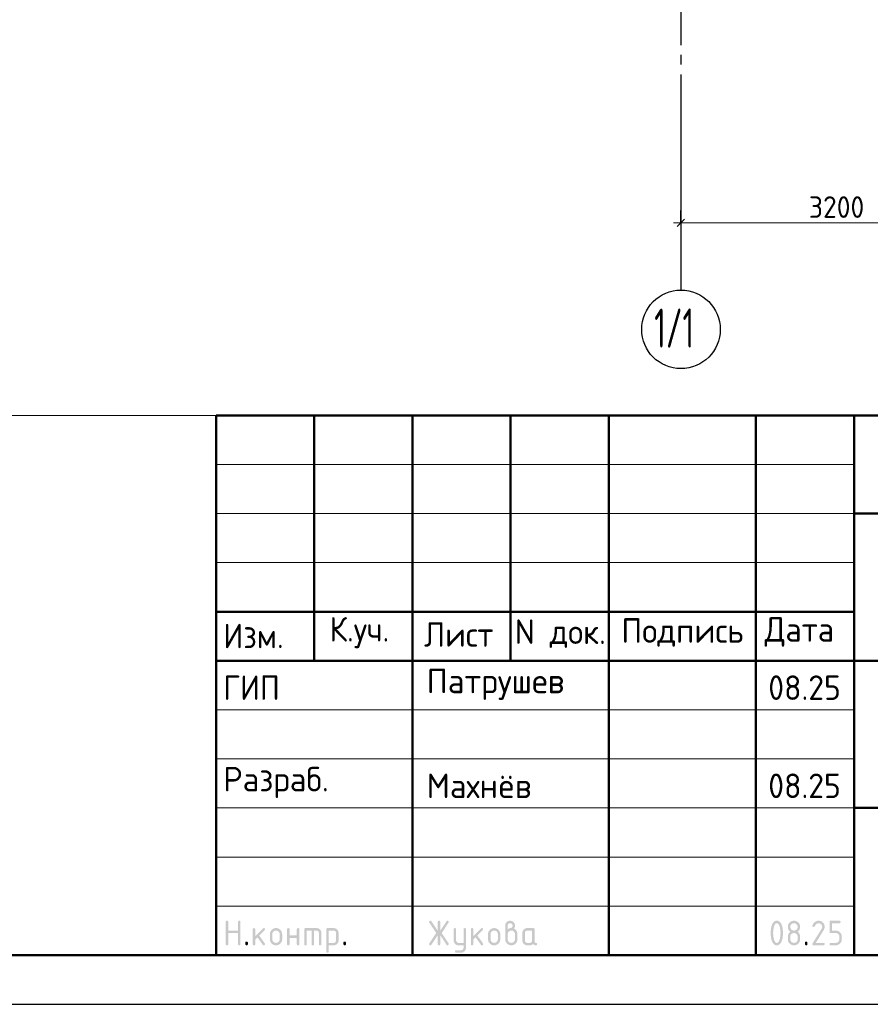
# Model space of a CAD drawing. Header units: millimetres. Extents: x 0 to 42000, y 0 to 29700.
# Tile 3 of 6: x 21000 to 29665, y 0 to 10031. Entities that reach past the tile are written whole.
import ezdxf

# ---------------------------------------------------------------- set-up
doc = ezdxf.new("R2010")
doc.units = ezdxf.units.MM
doc.linetypes.add('______5', pattern=[1100, 800, -100, 100, -100])
doc.layers.add('Standard', color=7, linetype='Continuous', lineweight=25)
doc.layers.add('Размерная линия_ общее', color=7, linetype='Continuous', lineweight=13)
doc.layers.add('Оси', color=7, linetype='______5', lineweight=13, true_color=0x656565)
doc.styles.add('ISOCPEUR', font='txt')

msp = doc.modelspace()

# ---------------------------------------------------------------- hatches: boundary and pattern name
at = {"layer": 'Standard', "linetype": 'Continuous', "lineweight": 25, "transparency": 33554687}
for points in [[(23099, 614), (23099, 839), (23099, 840), (23099, 842), (23099, 843), (23100, 844), (23100, 845), (23101, 846), (23101, 847), (23102, 848), (23103, 849), (23104, 850), (23105, 850), (23106, 851), (23107, 851), (23109, 851), (23110, 851), (23112, 851), (23113, 851), (23115, 851), (23116, 851), (23117, 851), (23118, 850), (23119, 850), (23120, 849), (23121, 848), (23122, 847), (23122, 846), (23123, 845), (23123, 844), (23124, 843), (23124, 842), (23124, 840), (23124, 839), (23124, 751), (23224, 751), (23224, 839), (23224, 840), (23224, 842), (23224, 843), (23225, 844), (23225, 845), (23226, 846), (23226, 847), (23227, 848), (23228, 849), (23229, 850), (23230, 850), (23231, 851), (23232, 851), (23233, 851), (23235, 851), (23236, 851), (23238, 851), (23239, 851), (23241, 851), (23242, 851), (23243, 850), (23244, 850), (23245, 849), (23246, 848), (23247, 847), (23247, 846), (23248, 845), (23248, 844), (23249, 843), (23249, 842), (23249, 840), (23249, 839), (23249, 614), (23249, 612), (23249, 611), (23249, 609), (23248, 608), (23248, 607), (23247, 606), (23247, 605), (23246, 604), (23245, 604), (23244, 603), (23243, 602), (23242, 602), (23241, 602), (23239, 601), (23238, 601), (23236, 601), (23235, 601), (23233, 601), (23232, 602), (23231, 602), (23230, 602), (23229, 603), (23228, 604), (23227, 604), (23226, 605), (23226, 606), (23225, 607), (23225, 608), (23224, 609), (23224, 611), (23224, 612), (23224, 614), (23224, 726), (23124, 726), (23124, 614), (23124, 612), (23124, 611), (23124, 609), (23123, 608), (23123, 607), (23122, 606), (23122, 605), (23121, 604), (23120, 604), (23119, 603), (23118, 602), (23117, 602), (23116, 602), (23115, 601), (23113, 601), (23112, 601), (23110, 601), (23109, 601), (23107, 602), (23106, 602), (23105, 602), (23104, 603), (23103, 604), (23102, 604), (23101, 605), (23101, 606), (23100, 607), (23100, 608), (23099, 609), (23099, 611), (23099, 612)], [(25259, 704), (25194, 607), (25193, 605), (25192, 604), (25191, 603), (25190, 603), (25188, 602), (25187, 602), (25185, 601), (25183, 601), (25182, 601), (25180, 601), (25179, 602), (25178, 602), (25177, 603), (25176, 603), (25175, 604), (25174, 605), (25173, 605), (25173, 606), (25172, 607), (25172, 609), (25171, 610), (25171, 611), (25171, 613), (25171, 614), (25171, 616), (25172, 618), (25172, 619), (25173, 621), (25243, 726), (25173, 832), (25172, 833), (25172, 835), (25171, 837), (25171, 838), (25171, 840), (25171, 841), (25171, 843), (25172, 844), (25172, 845), (25173, 846), (25173, 847), (25174, 848), (25175, 849), (25176, 849), (25177, 850), (25178, 850), (25179, 851), (25181, 851), (25182, 851), (25184, 851), (25185, 851), (25187, 851), (25188, 851), (25189, 850), (25191, 849), (25192, 848), (25193, 847), (25194, 846), (25259, 749), (25259, 839), (25259, 840), (25259, 842), (25259, 843), (25259, 844), (25260, 845), (25260, 846), (25261, 847), (25262, 848), (25262, 849), (25263, 850), (25264, 850), (25266, 851), (25267, 851), (25268, 851), (25269, 851), (25271, 851), (25273, 851), (25274, 851), (25275, 851), (25277, 851), (25278, 850), (25279, 850), (25280, 849), (25280, 848), (25281, 847), (25282, 846), (25282, 845), (25283, 844), (25283, 843), (25283, 842), (25284, 840), (25284, 839), (25284, 749), (25348, 846), (25349, 847), (25350, 848), (25351, 849), (25353, 850), (25354, 851), (25356, 851), (25357, 851), (25359, 851), (25360, 851), (25361, 851), (25362, 851), (25363, 850), (25365, 850), (25366, 849), (25367, 848), (25367, 847), (25368, 847), (25369, 846), (25370, 845), (25370, 843), (25371, 842), (25371, 841), (25371, 840), (25371, 839), (25371, 837), (25371, 835), (25370, 833), (25369, 832), (25299, 726), (25369, 621), (25370, 619), (25371, 617), (25371, 616), (25371, 614), (25371, 613), (25371, 611), (25371, 610), (25370, 609), (25370, 608), (25369, 607), (25368, 606), (25368, 605), (25367, 604), (25366, 603), (25365, 603), (25364, 602), (25363, 602), (25361, 602), (25360, 601), (25359, 601), (25357, 601), (25356, 602), (25354, 602), (25353, 603), (25351, 603), (25350, 604), (25349, 605), (25348, 607), (25284, 704), (25284, 614), (25284, 612), (25283, 611), (25283, 609), (25283, 608), (25282, 607), (25282, 606), (25281, 605), (25280, 604), (25280, 604), (25279, 603), (25278, 602), (25277, 602), (25275, 602), (25274, 601), (25273, 601), (25271, 601), (25269, 601), (25268, 601), (25267, 602), (25266, 602), (25264, 602), (25263, 603), (25262, 604), (25262, 604), (25261, 605), (25260, 606), (25260, 607), (25259, 608), (25259, 609), (25259, 611), (25259, 612), (25259, 614)], [(29137, 851), (29140, 851), (29144, 851), (29147, 851), (29150, 850), (29153, 850), (29156, 849), (29158, 848), (29161, 847), (29164, 846), (29167, 844), (29169, 843), (29172, 841), (29174, 839), (29177, 837), (29179, 835), (29181, 833), (29184, 831), (29186, 828), (29188, 826), (29189, 823), (29191, 821), (29193, 818), (29194, 816), (29195, 813), (29196, 810), (29197, 807), (29198, 804), (29198, 801), (29199, 798), (29199, 795), (29200, 792), (29200, 789), (29200, 784), (29199, 780), (29198, 775), (29197, 771), (29195, 766), (29193, 762), (29191, 757), (29188, 753), (29110, 626), (29187, 626), (29189, 626), (29190, 626), (29191, 626), (29193, 626), (29194, 625), (29195, 625), (29196, 624), (29197, 623), (29197, 622), (29198, 621), (29198, 620), (29199, 619), (29199, 618), (29199, 617), (29200, 615), (29200, 614), (29200, 612), (29199, 611), (29199, 610), (29199, 608), (29198, 607), (29198, 606), (29197, 605), (29197, 604), (29196, 604), (29195, 603), (29194, 602), (29193, 602), (29191, 602), (29190, 601), (29189, 601), (29187, 601), (29087, 601), (29086, 601), (29084, 601), (29083, 602), (29082, 602), (29081, 602), (29080, 603), (29079, 604), (29078, 604), (29077, 605), (29076, 606), (29076, 607), (29075, 608), (29075, 609), (29075, 611), (29075, 612), (29075, 614), (29075, 616), (29075, 617), (29076, 619), (29077, 621), (29168, 768), (29170, 771), (29171, 773), (29172, 776), (29173, 778), (29174, 781), (29174, 783), (29175, 786), (29175, 789), (29175, 793), (29174, 796), (29173, 800), (29172, 803), (29171, 806), (29168, 809), (29166, 813), (29164, 815), (29161, 818), (29158, 820), (29155, 822), (29152, 823), (29148, 825), (29145, 826), (29141, 826), (29137, 826), (29135, 826), (29132, 826), (29129, 825), (29127, 824), (29124, 823), (29122, 822), (29119, 820), (29117, 818), (29114, 816), (29112, 814), (29110, 812), (29107, 809), (29105, 806), (29103, 802), (29100, 799), (29098, 795), (29097, 793), (29096, 792), (29095, 791), (29094, 790), (29092, 790), (29091, 789), (29089, 789), (29087, 789), (29086, 789), (29084, 789), (29083, 789), (29082, 790), (29081, 790), (29080, 791), (29079, 791), (29078, 792), (29077, 793), (29076, 794), (29076, 795), (29075, 796), (29075, 797), (29075, 798), (29075, 800), (29075, 801), (29075, 803), (29075, 804), (29075, 805), (29076, 806), (29079, 812), (29082, 817), (29085, 822), (29088, 826), (29092, 830), (29095, 834), (29099, 837), (29103, 840), (29107, 843), (29111, 845), (29115, 847), (29119, 848), (29123, 850), (29128, 851), (29132, 851)], [(29250, 739), (29250, 839), (29250, 840), (29250, 842), (29250, 843), (29250, 844), (29251, 845), (29251, 846), (29252, 847), (29253, 848), (29253, 849), (29254, 850), (29255, 850), (29257, 851), (29258, 851), (29259, 851), (29261, 851), (29262, 851), (29349, 851), (29351, 851), (29352, 851), (29354, 851), (29355, 851), (29356, 850), (29357, 850), (29358, 849), (29359, 848), (29359, 847), (29360, 846), (29361, 845), (29361, 844), (29361, 843), (29362, 842), (29362, 840), (29362, 839), (29362, 837), (29362, 836), (29361, 834), (29361, 833), (29361, 832), (29360, 831), (29359, 830), (29359, 829), (29358, 829), (29357, 828), (29356, 827), (29355, 827), (29354, 827), (29352, 826), (29351, 826), (29349, 826), (29275, 826), (29275, 751), (29312, 751), (29315, 751), (29318, 751), (29322, 751), (29324, 750), (29327, 750), (29330, 749), (29333, 748), (29336, 747), (29339, 746), (29341, 744), (29344, 743), (29347, 741), (29349, 739), (29351, 737), (29354, 735), (29356, 733), (29358, 731), (29360, 728), (29362, 726), (29364, 723), (29366, 721), (29367, 718), (29369, 715), (29370, 713), (29371, 710), (29372, 707), (29373, 704), (29373, 701), (29374, 698), (29374, 695), (29374, 692), (29374, 689), (29374, 664), (29374, 661), (29374, 657), (29374, 654), (29373, 651), (29373, 648), (29372, 645), (29371, 643), (29370, 640), (29369, 637), (29367, 634), (29366, 632), (29364, 629), (29362, 627), (29360, 624), (29358, 622), (29356, 620), (29354, 617), (29351, 615), (29349, 613), (29346, 612), (29344, 610), (29341, 608), (29339, 607), (29336, 606), (29333, 605), (29330, 604), (29327, 603), (29324, 602), (29321, 602), (29318, 602), (29315, 601), (29312, 601), (29262, 601), (29261, 601), (29259, 601), (29258, 602), (29257, 602), (29255, 602), (29254, 603), (29253, 604), (29253, 604), (29252, 605), (29251, 606), (29251, 607), (29250, 608), (29250, 610), (29250, 611), (29250, 612), (29250, 614), (29250, 615), (29250, 617), (29250, 618), (29250, 619), (29251, 620), (29251, 621), (29252, 622), (29253, 623), (29253, 624), (29254, 625), (29255, 625), (29257, 626), (29258, 626), (29259, 626), (29261, 626), (29262, 626), (29312, 626), (29316, 626), (29319, 627), (29323, 628), (29326, 629), (29330, 630), (29333, 632), (29336, 634), (29338, 637), (29341, 640), (29343, 643), (29345, 646), (29347, 649), (29348, 653), (29349, 656), (29349, 660), (29349, 664), (29349, 689), (29349, 693), (29349, 696), (29348, 700), (29347, 703), (29345, 707), (29343, 710), (29341, 713), (29338, 715), (29336, 718), (29333, 720), (29330, 722), (29326, 724), (29323, 725), (29319, 726), (29316, 726), (29312, 726), (29262, 726), (29261, 726), (29259, 726), (29258, 727), (29257, 727), (29255, 727), (29254, 728), (29253, 729), (29253, 729), (29252, 730), (29251, 731), (29251, 732), (29250, 733), (29250, 734), (29250, 736), (29250, 737)], [(23399, 694), (23478, 773), (23478, 773), (23479, 774), (23480, 775), (23482, 775), (23483, 776), (23484, 776), (23485, 776), (23486, 776), (23488, 776), (23489, 776), (23491, 776), (23492, 775), (23493, 775), (23494, 774), (23495, 774), (23496, 773), (23497, 772), (23497, 771), (23498, 770), (23498, 769), (23499, 768), (23499, 767), (23499, 765), (23499, 764), (23499, 762), (23499, 761), (23498, 760), (23498, 759), (23497, 758), (23497, 757), (23496, 756), (23495, 755), (23440, 700), (23496, 621), (23498, 619), (23498, 617), (23499, 616), (23499, 614), (23499, 612), (23499, 611), (23499, 609), (23498, 608), (23498, 607), (23497, 606), (23497, 605), (23496, 604), (23495, 604), (23494, 603), (23493, 602), (23492, 602), (23491, 602), (23489, 601), (23488, 601), (23486, 601), (23485, 601), (23483, 602), (23482, 602), (23480, 603), (23479, 603), (23478, 604), (23477, 605), (23476, 607), (23422, 682), (23399, 659), (23399, 614), (23399, 612), (23399, 611), (23399, 609), (23398, 608), (23398, 607), (23397, 606), (23397, 605), (23396, 604), (23395, 604), (23394, 603), (23393, 602), (23392, 602), (23391, 602), (23389, 601), (23388, 601), (23386, 601), (23385, 601), (23383, 601), (23382, 602), (23381, 602), (23380, 602), (23379, 603), (23378, 604), (23377, 604), (23376, 605), (23376, 606), (23375, 607), (23375, 608), (23374, 609), (23374, 611), (23374, 612), (23374, 614), (23374, 764), (23374, 765), (23374, 767), (23374, 768), (23375, 769), (23375, 770), (23376, 771), (23376, 772), (23377, 773), (23378, 774), (23379, 774), (23380, 775), (23381, 775), (23382, 776), (23383, 776), (23385, 776), (23386, 776), (23388, 776), (23389, 776), (23391, 776), (23392, 775), (23393, 775), (23394, 774), (23395, 774), (23396, 773), (23397, 772), (23397, 771), (23398, 770), (23398, 769), (23399, 768), (23399, 767), (23399, 765), (23399, 764)], [(23749, 676), (23749, 614), (23749, 612), (23748, 611), (23748, 609), (23748, 608), (23747, 607), (23747, 606), (23746, 605), (23746, 604), (23745, 604), (23744, 603), (23743, 602), (23742, 602), (23740, 602), (23739, 601), (23738, 601), (23736, 601), (23735, 601), (23733, 601), (23732, 602), (23731, 602), (23729, 602), (23729, 603), (23728, 604), (23727, 604), (23726, 605), (23725, 606), (23725, 607), (23724, 608), (23724, 609), (23724, 611), (23724, 612), (23724, 614), (23724, 764), (23724, 765), (23724, 767), (23724, 768), (23724, 769), (23725, 770), (23725, 771), (23726, 772), (23727, 773), (23728, 774), (23729, 774), (23729, 775), (23731, 775), (23732, 776), (23733, 776), (23735, 776), (23736, 776), (23738, 776), (23739, 776), (23740, 776), (23742, 775), (23743, 775), (23744, 774), (23745, 774), (23746, 773), (23746, 772), (23747, 771), (23747, 770), (23748, 769), (23748, 768), (23748, 767), (23749, 765), (23749, 764), (23749, 701), (23823, 701), (23823, 764), (23823, 765), (23824, 767), (23824, 768), (23824, 769), (23825, 770), (23825, 771), (23826, 772), (23826, 773), (23827, 774), (23828, 774), (23829, 775), (23830, 775), (23832, 776), (23833, 776), (23834, 776), (23836, 776), (23837, 776), (23839, 776), (23840, 776), (23841, 775), (23843, 775), (23843, 774), (23844, 774), (23845, 773), (23846, 772), (23847, 771), (23847, 770), (23848, 769), (23848, 768), (23848, 767), (23848, 765), (23848, 764), (23848, 614), (23848, 612), (23848, 611), (23848, 609), (23848, 608), (23847, 607), (23847, 606), (23846, 605), (23845, 604), (23844, 604), (23843, 603), (23843, 602), (23841, 602), (23840, 602), (23839, 601), (23837, 601), (23836, 601), (23834, 601), (23833, 601), (23832, 602), (23830, 602), (23829, 602), (23828, 603), (23827, 604), (23826, 604), (23826, 605), (23825, 606), (23825, 607), (23824, 608), (23824, 609), (23824, 611), (23823, 612), (23823, 614), (23823, 676)], [(23911, 776), (24023, 776), (24026, 776), (24028, 776), (24031, 776), (24033, 775), (24036, 775), (24038, 774), (24040, 773), (24043, 773), (24045, 772), (24047, 770), (24049, 769), (24051, 768), (24053, 767), (24055, 765), (24057, 763), (24059, 762), (24061, 760), (24062, 758), (24064, 756), (24065, 754), (24067, 752), (24068, 750), (24069, 748), (24070, 745), (24071, 743), (24071, 741), (24072, 739), (24072, 736), (24073, 734), (24073, 731), (24073, 729), (24073, 726), (24073, 614), (24073, 612), (24073, 611), (24073, 609), (24073, 608), (24072, 607), (24072, 606), (24071, 605), (24070, 604), (24069, 604), (24068, 603), (24067, 602), (24066, 602), (24065, 602), (24064, 601), (24062, 601), (24061, 601), (24059, 601), (24058, 601), (24057, 602), (24055, 602), (24054, 602), (24053, 603), (24052, 604), (24051, 604), (24051, 605), (24050, 606), (24049, 607), (24049, 608), (24049, 609), (24048, 611), (24048, 612), (24048, 614), (24048, 726), (24048, 729), (24048, 731), (24047, 734), (24046, 736), (24046, 738), (24044, 740), (24043, 742), (24041, 744), (24039, 746), (24037, 747), (24035, 748), (24033, 749), (24031, 750), (24028, 751), (24026, 751), (24023, 751), (23998, 751), (23998, 614), (23998, 612), (23998, 611), (23998, 609), (23998, 608), (23997, 607), (23997, 606), (23996, 605), (23995, 604), (23995, 604), (23994, 603), (23993, 602), (23991, 602), (23990, 602), (23989, 601), (23987, 601), (23986, 601), (23984, 601), (23983, 601), (23982, 602), (23980, 602), (23979, 602), (23978, 603), (23977, 604), (23977, 604), (23976, 605), (23975, 606), (23975, 607), (23974, 608), (23974, 609), (23974, 611), (23973, 612), (23973, 614), (23973, 751), (23924, 751), (23924, 614), (23924, 612), (23923, 611), (23923, 609), (23923, 608), (23922, 607), (23922, 606), (23921, 605), (23920, 604), (23920, 604), (23919, 603), (23918, 602), (23916, 602), (23915, 602), (23914, 601), (23913, 601), (23911, 601), (23909, 601), (23908, 601), (23907, 602), (23906, 602), (23904, 602), (23903, 603), (23902, 604), (23902, 604), (23901, 605), (23900, 606), (23900, 607), (23899, 608), (23899, 609), (23899, 611), (23898, 612), (23898, 614), (23898, 764), (23898, 765), (23899, 767), (23899, 768), (23899, 769), (23900, 770), (23900, 771), (23901, 772), (23902, 773), (23902, 774), (23903, 774), (23904, 775), (23906, 775), (23907, 776), (23908, 776), (23909, 776)], [(25521, 576), (25521, 601), (25471, 601), (25468, 601), (25466, 602), (25463, 602), (25461, 602), (25458, 603), (25456, 603), (25454, 604), (25452, 605), (25449, 606), (25447, 607), (25445, 608), (25443, 609), (25441, 611), (25439, 612), (25437, 614), (25436, 616), (25434, 618), (25432, 620), (25431, 622), (25429, 624), (25428, 626), (25427, 628), (25426, 630), (25425, 632), (25424, 634), (25423, 637), (25422, 639), (25422, 641), (25422, 644), (25421, 646), (25421, 649), (25421, 651), (25421, 764), (25421, 765), (25421, 767), (25421, 768), (25422, 769), (25422, 770), (25423, 771), (25423, 772), (25424, 773), (25425, 774), (25426, 774), (25427, 775), (25428, 775), (25429, 776), (25431, 776), (25432, 776), (25434, 776), (25435, 776), (25437, 776), (25438, 776), (25439, 775), (25440, 775), (25441, 774), (25442, 774), (25443, 773), (25444, 772), (25444, 771), (25445, 770), (25445, 769), (25446, 768), (25446, 767), (25446, 765), (25446, 764), (25446, 651), (25446, 649), (25447, 646), (25447, 644), (25448, 642), (25449, 640), (25450, 638), (25452, 636), (25454, 634), (25455, 632), (25457, 630), (25459, 629), (25462, 628), (25464, 627), (25466, 627), (25468, 626), (25471, 626), (25521, 626), (25521, 764), (25521, 765), (25521, 767), (25521, 768), (25522, 769), (25522, 770), (25523, 771), (25523, 772), (25524, 773), (25525, 774), (25526, 774), (25527, 775), (25528, 775), (25529, 776), (25530, 776), (25532, 776), (25533, 776), (25535, 776), (25536, 776), (25538, 776), (25539, 775), (25540, 775), (25541, 774), (25542, 774), (25543, 773), (25544, 772), (25544, 771), (25545, 770), (25545, 769), (25545, 768), (25546, 767), (25546, 765), (25546, 764), (25546, 576), (25546, 574), (25546, 571), (25545, 569), (25545, 566), (25545, 564), (25544, 562), (25543, 559), (25542, 557), (25541, 555), (25540, 553), (25539, 551), (25538, 549), (25537, 547), (25535, 545), (25533, 543), (25532, 541), (25530, 539), (25528, 538), (25526, 536), (25524, 535), (25522, 533), (25520, 532), (25518, 531), (25516, 530), (25514, 529), (25511, 528), (25509, 528), (25507, 527), (25504, 527), (25502, 527), (25499, 526), (25497, 526), (25446, 526), (25445, 526), (25443, 527), (25442, 527), (25441, 527), (25440, 528), (25439, 528), (25438, 529), (25437, 529), (25436, 530), (25435, 531), (25435, 532), (25434, 533), (25434, 535), (25434, 536), (25434, 537), (25434, 539), (25434, 540), (25434, 541), (25434, 542), (25435, 544), (25435, 545), (25436, 546), (25436, 547), (25437, 548), (25438, 549), (25439, 549), (25440, 550), (25442, 550), (25443, 551), (25444, 551), (25445, 551), (25446, 551), (25496, 551), (25499, 551), (25501, 552), (25503, 552), (25506, 553), (25508, 554), (25510, 555), (25512, 557), (25514, 558), (25515, 560), (25517, 562), (25518, 564), (25519, 566), (25520, 568), (25520, 571), (25521, 573)], [(25621, 694), (25700, 773), (25700, 773), (25701, 774), (25702, 775), (25704, 775), (25705, 776), (25706, 776), (25707, 776), (25708, 776), (25710, 776), (25711, 776), (25713, 776), (25714, 775), (25715, 775), (25716, 774), (25717, 774), (25718, 773), (25719, 772), (25719, 771), (25720, 770), (25720, 769), (25721, 768), (25721, 767), (25721, 765), (25721, 764), (25721, 762), (25721, 761), (25721, 760), (25720, 759), (25720, 758), (25719, 757), (25718, 756), (25717, 755), (25662, 700), (25719, 621), (25720, 619), (25720, 617), (25721, 616), (25721, 614), (25721, 612), (25721, 611), (25721, 609), (25720, 608), (25720, 607), (25719, 606), (25719, 605), (25718, 604), (25717, 604), (25716, 603), (25715, 602), (25714, 602), (25713, 602), (25711, 601), (25710, 601), (25708, 601), (25707, 601), (25705, 602), (25704, 602), (25703, 603), (25701, 603), (25700, 604), (25699, 605), (25698, 607), (25644, 682), (25621, 659), (25621, 614), (25621, 612), (25621, 611), (25621, 609), (25620, 608), (25620, 607), (25619, 606), (25619, 605), (25618, 604), (25617, 604), (25616, 603), (25615, 602), (25614, 602), (25613, 602), (25611, 601), (25610, 601), (25608, 601), (25607, 601), (25606, 601), (25604, 602), (25603, 602), (25602, 602), (25601, 603), (25600, 604), (25599, 604), (25598, 605), (25598, 606), (25597, 607), (25597, 608), (25596, 609), (25596, 611), (25596, 612), (25596, 614), (25596, 764), (25596, 765), (25596, 767), (25596, 768), (25597, 769), (25597, 770), (25598, 771), (25598, 772), (25599, 773), (25600, 774), (25601, 774), (25602, 775), (25603, 775), (25604, 776), (25606, 776), (25607, 776), (25608, 776), (25610, 776), (25611, 776), (25613, 776), (25614, 775), (25615, 775), (25616, 774), (25617, 774), (25618, 773), (25619, 772), (25619, 771), (25620, 770), (25620, 769), (25621, 768), (25621, 767), (25621, 765), (25621, 764)], [(23299, 626), (23299, 628), (23299, 629), (23299, 631), (23300, 632), (23300, 633), (23301, 634), (23301, 635), (23302, 636), (23303, 637), (23304, 637), (23305, 638), (23306, 638), (23307, 638), (23309, 639), (23310, 639), (23312, 639), (23313, 639), (23314, 639), (23316, 638), (23317, 638), (23318, 638), (23319, 637), (23320, 637), (23321, 636), (23322, 635), (23322, 634), (23323, 633), (23323, 632), (23324, 631), (23324, 629), (23324, 628), (23324, 626), (23324, 614), (23324, 612), (23324, 611), (23324, 610), (23323, 608), (23323, 607), (23322, 606), (23322, 605), (23321, 604), (23320, 604), (23319, 603), (23318, 602), (23317, 602), (23316, 602), (23314, 601), (23313, 601), (23312, 601), (23310, 601), (23309, 601), (23307, 602), (23306, 602), (23305, 602), (23304, 603), (23303, 604), (23302, 604), (23301, 605), (23301, 606), (23300, 607), (23300, 608), (23299, 610), (23299, 611), (23299, 612), (23299, 614)], [(24298, 626), (24298, 628), (24298, 629), (24299, 631), (24299, 632), (24299, 633), (24300, 634), (24301, 635), (24301, 636), (24302, 637), (24303, 637), (24304, 638), (24305, 638), (24307, 638), (24308, 639), (24309, 639), (24311, 639), (24312, 639), (24314, 639), (24315, 638), (24316, 638), (24317, 638), (24318, 637), (24319, 637), (24320, 636), (24321, 635), (24322, 634), (24322, 633), (24323, 632), (24323, 631), (24323, 629), (24323, 628), (24323, 626), (24323, 614), (24323, 612), (24323, 611), (24323, 610), (24323, 608), (24322, 607), (24322, 606), (24321, 605), (24320, 604), (24319, 604), (24318, 603), (24317, 602), (24316, 602), (24315, 602), (24314, 601), (24312, 601), (24311, 601), (24309, 601), (24308, 601), (24307, 602), (24305, 602), (24304, 602), (24303, 603), (24302, 604), (24301, 604), (24301, 605), (24300, 606), (24299, 607), (24299, 608), (24299, 610), (24298, 611), (24298, 612), (24298, 614)], [(29000, 626), (29000, 628), (29000, 629), (29000, 631), (29001, 632), (29001, 633), (29002, 634), (29002, 635), (29003, 636), (29004, 637), (29005, 637), (29006, 638), (29007, 638), (29008, 638), (29009, 639), (29011, 639), (29012, 639), (29014, 639), (29015, 639), (29017, 638), (29018, 638), (29019, 638), (29020, 637), (29021, 637), (29022, 636), (29023, 635), (29023, 634), (29024, 633), (29024, 632), (29024, 631), (29025, 629), (29025, 628), (29025, 626), (29025, 614), (29025, 612), (29025, 611), (29024, 610), (29024, 608), (29024, 607), (29023, 606), (29023, 605), (29022, 604), (29021, 604), (29020, 603), (29019, 602), (29018, 602), (29017, 602), (29015, 601), (29014, 601), (29012, 601), (29011, 601), (29009, 601), (29008, 602), (29007, 602), (29006, 602), (29005, 603), (29004, 604), (29003, 604), (29002, 605), (29002, 606), (29001, 607), (29001, 608), (29000, 610), (29000, 611), (29000, 612), (29000, 614)]]:
    msp.add_hatch(color=7, dxfattribs=at).paths.add_polyline_path(points, flags=16)
h = msp.add_hatch(color=7, dxfattribs=at)
h.paths.add_polyline_path([(25971, 764), (25975, 767), (25979, 769), (25982, 772), (25986, 773), (25990, 775), (25993, 775), (25997, 776), (26000, 776), (26002, 776), (26004, 777), (26006, 777), (26007, 778), (26009, 779), (26011, 781), (26013, 783), (26014, 785), (26016, 787), (26017, 789), (26018, 791), (26019, 793), (26020, 795), (26020, 797), (26021, 799), (26021, 801), (26021, 804), (26020, 806), (26020, 809), (26019, 811), (26018, 813), (26017, 815), (26015, 817), (26014, 819), (26012, 821), (26010, 822), (26008, 824), (26005, 824), (26003, 825), (26001, 826), (25998, 826), (25996, 826), (25993, 826), (25991, 826), (25988, 825), (25986, 824), (25984, 823), (25982, 822), (25980, 821), (25978, 819), (25976, 817), (25975, 815), (25973, 813), (25973, 811), (25972, 809), (25971, 806), (25971, 804), (25971, 801)])
h.paths.add_polyline_path([(26033, 771), (26037, 769), (26041, 767), (26045, 765), (26048, 762), (26052, 759), (26055, 756), (26058, 752), (26060, 748), (26063, 744), (26065, 740), (26067, 736), (26068, 732), (26069, 727), (26070, 723), (26070, 718), (26070, 714), (26070, 664), (26070, 661), (26070, 657), (26070, 654), (26069, 651), (26069, 648), (26068, 645), (26067, 642), (26066, 640), (26065, 637), (26063, 634), (26062, 632), (26060, 629), (26058, 627), (26056, 624), (26054, 622), (26052, 619), (26050, 617), (26048, 615), (26045, 613), (26043, 612), (26040, 610), (26037, 608), (26035, 607), (26032, 606), (26029, 605), (26026, 604), (26024, 603), (26021, 602), (26018, 602), (26014, 602), (26011, 601), (26008, 601), (26005, 601), (26002, 602), (25999, 602), (25996, 602), (25993, 603), (25990, 604), (25987, 605), (25984, 606), (25981, 607), (25979, 608), (25976, 610), (25973, 612), (25971, 613), (25968, 615), (25966, 617), (25964, 620), (25962, 622), (25960, 624), (25958, 627), (25956, 629), (25954, 632), (25953, 634), (25951, 637), (25950, 640), (25949, 643), (25948, 645), (25947, 648), (25947, 651), (25946, 654), (25946, 657), (25946, 661), (25946, 664), (25946, 801), (25946, 804), (25946, 806), (25946, 809), (25947, 811), (25947, 814), (25948, 816), (25948, 818), (25949, 821), (25950, 823), (25951, 825), (25953, 827), (25954, 829), (25955, 831), (25957, 833), (25958, 835), (25960, 837), (25962, 839), (25964, 840), (25966, 842), (25968, 843), (25970, 845), (25972, 846), (25974, 847), (25976, 848), (25979, 849), (25981, 849), (25983, 850), (25986, 850), (25988, 851), (25990, 851), (25993, 851), (25996, 851), (25998, 851), (26001, 851), (26003, 851), (26006, 850), (26008, 850), (26010, 849), (26013, 849), (26015, 848), (26017, 847), (26019, 846), (26021, 844), (26023, 843), (26025, 842), (26027, 840), (26029, 839), (26031, 837), (26033, 835), (26034, 833), (26036, 831), (26037, 829), (26039, 827), (26040, 825), (26041, 823), (26042, 821), (26043, 818), (26043, 816), (26044, 814), (26045, 811), (26045, 809), (26045, 806), (26045, 804), (26045, 801), (26045, 797), (26045, 792), (26044, 788), (26042, 784), (26041, 781), (26038, 777), (26036, 774)], flags=16)
h.paths.add_polyline_path([(26045, 664), (26045, 714), (26045, 718), (26045, 721), (26044, 725), (26043, 728), (26041, 732), (26039, 735), (26037, 738), (26035, 740), (26032, 743), (26029, 745), (26026, 747), (26023, 749), (26019, 750), (26016, 751), (26012, 751), (26008, 751), (26004, 751), (26001, 751), (25997, 750), (25994, 749), (25990, 747), (25987, 745), (25984, 743), (25982, 740), (25979, 738), (25977, 735), (25975, 732), (25973, 728), (25972, 725), (25971, 721), (25971, 718), (25971, 714), (25971, 664), (25971, 660), (25971, 656), (25972, 653), (25973, 649), (25975, 646), (25977, 643), (25979, 640), (25982, 637), (25984, 634), (25987, 632), (25990, 630), (25994, 629), (25997, 628), (26001, 627), (26004, 626), (26008, 626), (26012, 626), (26016, 627), (26019, 628), (26023, 629), (26026, 630), (26029, 633), (26032, 635), (26035, 637), (26037, 640), (26039, 643), (26041, 646), (26043, 649), (26044, 653), (26045, 656), (26045, 660)])
h = msp.add_hatch(color=7, dxfattribs=at)
h.paths.add_polyline_path([(28750, 726), (28750, 734), (28749, 742), (28749, 749), (28748, 756), (28747, 764), (28746, 771), (28745, 778), (28743, 785), (28742, 790), (28741, 795), (28739, 799), (28738, 803), (28736, 807), (28734, 810), (28732, 813), (28731, 816), (28729, 818), (28727, 820), (28724, 822), (28722, 824), (28720, 825), (28718, 826), (28715, 826), (28712, 826), (28710, 826), (28708, 826), (28705, 825), (28703, 824), (28701, 822), (28699, 820), (28696, 818), (28695, 816), (28693, 813), (28691, 810), (28689, 807), (28688, 803), (28686, 799), (28685, 794), (28683, 790), (28682, 785), (28680, 778), (28679, 770), (28678, 763), (28677, 756), (28676, 749), (28676, 741), (28675, 734), (28675, 726), (28675, 719), (28676, 711), (28676, 704), (28677, 696), (28678, 689), (28679, 682), (28680, 675), (28682, 668), (28683, 663), (28684, 658), (28686, 654), (28687, 650), (28689, 646), (28691, 643), (28693, 639), (28694, 637), (28696, 634), (28698, 632), (28701, 630), (28703, 629), (28705, 628), (28707, 627), (28710, 626), (28712, 626), (28715, 626), (28718, 627), (28720, 628), (28722, 629), (28724, 630), (28727, 632), (28729, 634), (28731, 637), (28732, 639), (28734, 643), (28736, 646), (28738, 650), (28739, 654), (28741, 658), (28742, 663), (28743, 668), (28745, 675), (28746, 682), (28747, 689), (28748, 696), (28749, 704), (28749, 711), (28750, 719)])
h.paths.add_polyline_path([(28775, 726), (28775, 721), (28775, 715), (28775, 710), (28774, 705), (28774, 699), (28773, 694), (28773, 689), (28772, 685), (28771, 680), (28771, 675), (28770, 671), (28769, 666), (28768, 662), (28766, 657), (28765, 653), (28764, 649), (28762, 643), (28760, 638), (28757, 633), (28755, 628), (28752, 624), (28749, 620), (28746, 616), (28743, 613), (28740, 610), (28736, 608), (28733, 606), (28729, 604), (28725, 603), (28721, 602), (28717, 601), (28712, 601), (28708, 601), (28704, 602), (28700, 603), (28696, 604), (28692, 606), (28689, 608), (28685, 610), (28682, 613), (28679, 616), (28676, 620), (28673, 624), (28670, 628), (28668, 632), (28665, 638), (28663, 643), (28661, 649), (28660, 653), (28658, 657), (28657, 661), (28656, 666), (28655, 670), (28654, 675), (28654, 680), (28653, 684), (28652, 689), (28652, 694), (28651, 699), (28651, 705), (28650, 710), (28650, 715), (28650, 721), (28650, 726), (28650, 732), (28650, 737), (28650, 743), (28651, 748), (28651, 753), (28652, 758), (28652, 763), (28653, 768), (28654, 773), (28654, 778), (28655, 782), (28656, 787), (28657, 791), (28658, 795), (28660, 800), (28661, 804), (28663, 810), (28665, 815), (28668, 820), (28670, 825), (28673, 829), (28676, 833), (28679, 836), (28682, 839), (28685, 842), (28689, 845), (28692, 847), (28696, 848), (28700, 850), (28704, 851), (28708, 851), (28712, 851), (28717, 851), (28721, 851), (28725, 850), (28729, 848), (28733, 847), (28736, 845), (28740, 842), (28743, 839), (28746, 836), (28749, 833), (28752, 829), (28755, 824), (28757, 820), (28760, 815), (28762, 810), (28764, 804), (28765, 799), (28766, 795), (28768, 791), (28769, 787), (28770, 782), (28771, 777), (28771, 773), (28772, 768), (28773, 763), (28773, 758), (28774, 753), (28774, 748), (28775, 743), (28775, 737), (28775, 732)], flags=16)
h = msp.add_hatch(color=7, dxfattribs=at)
h.paths.add_polyline_path([(28887, 626), (28891, 626), (28895, 627), (28898, 628), (28902, 629), (28905, 630), (28908, 632), (28911, 634), (28914, 637), (28917, 640), (28919, 643), (28921, 646), (28922, 649), (28923, 653), (28924, 656), (28925, 660), (28925, 664), (28925, 689), (28925, 693), (28924, 696), (28923, 700), (28922, 703), (28921, 707), (28919, 710), (28916, 713), (28914, 715), (28911, 718), (28908, 720), (28905, 722), (28902, 724), (28898, 725), (28895, 726), (28891, 726), (28887, 726), (28883, 726), (28880, 726), (28876, 725), (28873, 724), (28870, 722), (28867, 720), (28864, 718), (28861, 715), (28858, 713), (28856, 710), (28854, 707), (28853, 703), (28851, 700), (28851, 696), (28850, 693), (28850, 689), (28850, 664), (28850, 660), (28851, 656), (28851, 653), (28853, 649), (28854, 646), (28856, 643), (28858, 640), (28861, 637), (28864, 634), (28867, 632), (28870, 630), (28873, 629), (28876, 628), (28880, 627), (28883, 626)])
h.paths.add_polyline_path([(28887, 601), (28884, 601), (28881, 602), (28878, 602), (28875, 602), (28872, 603), (28869, 604), (28866, 605), (28863, 606), (28861, 607), (28858, 608), (28855, 610), (28853, 612), (28850, 613), (28848, 615), (28845, 617), (28843, 620), (28841, 622), (28839, 624), (28837, 627), (28835, 629), (28834, 632), (28832, 634), (28831, 637), (28830, 640), (28828, 643), (28828, 645), (28827, 648), (28826, 651), (28826, 654), (28825, 657), (28825, 661), (28825, 664), (28825, 689), (28825, 693), (28825, 696), (28826, 700), (28827, 704), (28827, 707), (28828, 710), (28830, 714), (28831, 717), (28833, 720), (28835, 723), (28837, 726), (28839, 729), (28841, 731), (28844, 734), (28847, 736), (28850, 739), (28847, 741), (28844, 744), (28841, 746), (28839, 749), (28837, 752), (28835, 755), (28833, 758), (28831, 761), (28830, 764), (28828, 767), (28827, 771), (28827, 774), (28826, 778), (28825, 781), (28825, 785), (28825, 789), (28825, 792), (28825, 795), (28826, 798), (28826, 801), (28827, 804), (28828, 807), (28828, 810), (28830, 813), (28831, 816), (28832, 818), (28834, 821), (28835, 823), (28837, 826), (28839, 828), (28841, 831), (28843, 833), (28845, 835), (28848, 837), (28850, 839), (28853, 841), (28855, 843), (28858, 844), (28861, 846), (28863, 847), (28866, 848), (28869, 849), (28872, 850), (28875, 850), (28878, 851), (28881, 851), (28884, 851), (28887, 851), (28891, 851), (28894, 851), (28897, 851), (28900, 850), (28903, 850), (28906, 849), (28909, 848), (28911, 847), (28914, 846), (28917, 844), (28919, 843), (28922, 841), (28924, 839), (28927, 837), (28929, 835), (28932, 833), (28934, 831), (28936, 828), (28938, 826), (28939, 823), (28941, 821), (28943, 818), (28944, 816), (28945, 813), (28946, 810), (28947, 807), (28948, 804), (28949, 801), (28949, 798), (28949, 795), (28950, 792), (28950, 789), (28950, 785), (28949, 781), (28949, 778), (28948, 774), (28947, 771), (28946, 767), (28945, 764), (28943, 761), (28942, 758), (28940, 755), (28938, 752), (28936, 749), (28933, 746), (28931, 744), (28928, 741), (28925, 739), (28929, 735), (28933, 732), (28937, 728), (28939, 724), (28942, 719), (28944, 715), (28946, 710), (28947, 705), (28948, 704), (28948, 702), (28948, 701), (28948, 699), (28949, 697), (28949, 695), (28949, 692), (28949, 690), (28949, 687), (28949, 684), (28950, 681), (28950, 678), (28950, 675), (28950, 671), (28950, 668), (28950, 664), (28950, 661), (28949, 657), (28949, 654), (28949, 651), (28948, 648), (28947, 645), (28946, 643), (28945, 640), (28944, 637), (28943, 634), (28941, 632), (28939, 629), (28938, 627), (28936, 624), (28934, 622), (28932, 620), (28929, 617), (28927, 615), (28924, 613), (28922, 612), (28919, 610), (28917, 608), (28914, 607), (28911, 606), (28909, 605), (28906, 604), (28903, 603), (28900, 602), (28897, 602), (28894, 602), (28891, 601)], flags=16)
h.paths.add_polyline_path([(28887, 751), (28891, 751), (28895, 752), (28898, 753), (28902, 754), (28905, 755), (28908, 757), (28911, 759), (28914, 762), (28917, 765), (28919, 768), (28921, 771), (28922, 774), (28923, 778), (28924, 781), (28925, 785), (28925, 789), (28925, 793), (28924, 796), (28923, 800), (28922, 803), (28921, 806), (28919, 809), (28916, 812), (28914, 815), (28911, 818), (28908, 820), (28905, 822), (28902, 823), (28898, 825), (28895, 826), (28891, 826), (28887, 826), (28883, 826), (28880, 826), (28876, 825), (28873, 823), (28870, 822), (28867, 820), (28864, 818), (28861, 815), (28858, 813), (28856, 810), (28854, 807), (28853, 803), (28851, 800), (28851, 796), (28850, 793), (28850, 789), (28850, 785), (28851, 781), (28851, 778), (28853, 774), (28854, 771), (28856, 768), (28858, 765), (28861, 762), (28864, 759), (28867, 757), (28870, 755), (28873, 754), (28876, 753), (28880, 752), (28883, 751)])
h = msp.add_hatch(color=7, dxfattribs=at)
h.paths.add_polyline_path([(23549, 664), (23549, 714), (23549, 717), (23549, 720), (23549, 723), (23550, 726), (23550, 729), (23551, 732), (23552, 735), (23553, 738), (23554, 740), (23556, 743), (23557, 746), (23559, 748), (23561, 751), (23563, 753), (23565, 756), (23567, 758), (23569, 760), (23572, 762), (23574, 764), (23577, 766), (23579, 768), (23582, 769), (23584, 770), (23587, 772), (23590, 773), (23593, 774), (23596, 774), (23599, 775), (23602, 776), (23605, 776), (23608, 776), (23611, 776), (23614, 776), (23618, 776), (23621, 776), (23624, 775), (23627, 774), (23630, 774), (23633, 773), (23635, 772), (23638, 770), (23641, 769), (23643, 768), (23646, 766), (23648, 764), (23651, 762), (23653, 760), (23655, 758), (23658, 756), (23660, 753), (23662, 751), (23663, 749), (23665, 746), (23666, 743), (23668, 741), (23669, 738), (23670, 735), (23671, 732), (23672, 729), (23672, 726), (23673, 723), (23673, 720), (23674, 717), (23674, 714), (23674, 664), (23674, 660), (23673, 657), (23673, 654), (23672, 651), (23672, 648), (23671, 645), (23670, 642), (23669, 640), (23668, 637), (23666, 634), (23665, 632), (23663, 629), (23662, 627), (23660, 624), (23658, 622), (23655, 620), (23653, 617), (23651, 615), (23648, 613), (23646, 612), (23643, 610), (23641, 608), (23638, 607), (23635, 606), (23632, 605), (23629, 604), (23627, 603), (23624, 602), (23621, 602), (23617, 602), (23614, 601), (23611, 601), (23608, 601), (23605, 602), (23602, 602), (23599, 602), (23596, 603), (23593, 604), (23590, 605), (23587, 606), (23584, 607), (23582, 608), (23579, 610), (23577, 612), (23574, 613), (23572, 615), (23569, 617), (23567, 620), (23565, 622), (23563, 624), (23561, 627), (23559, 629), (23557, 632), (23556, 634), (23554, 637), (23553, 640), (23552, 642), (23551, 645), (23550, 648), (23550, 651), (23549, 654), (23549, 657), (23549, 660)], flags=16)
h.paths.add_polyline_path([(23648, 664), (23648, 714), (23648, 718), (23648, 721), (23647, 725), (23646, 728), (23644, 732), (23642, 735), (23640, 738), (23638, 740), (23635, 743), (23632, 745), (23629, 747), (23625, 749), (23622, 750), (23619, 751), (23615, 751), (23611, 751), (23607, 751), (23604, 751), (23600, 750), (23597, 749), (23594, 747), (23590, 745), (23587, 743), (23585, 740), (23582, 738), (23580, 735), (23578, 732), (23577, 728), (23575, 725), (23574, 721), (23574, 718), (23574, 714), (23574, 664), (23574, 660), (23574, 656), (23575, 653), (23577, 649), (23578, 646), (23580, 643), (23582, 640), (23585, 637), (23587, 634), (23590, 632), (23593, 630), (23597, 629), (23600, 628), (23604, 627), (23607, 626), (23611, 626), (23615, 626), (23619, 627), (23622, 628), (23625, 629), (23629, 630), (23632, 633), (23635, 635), (23638, 637), (23640, 640), (23642, 643), (23644, 646), (23646, 649), (23647, 653), (23648, 656), (23648, 660)])
h = msp.add_hatch(color=7, dxfattribs=at)
h.paths.add_polyline_path([(24123, 764), (24123, 765), (24124, 767), (24124, 768), (24124, 769), (24125, 770), (24125, 771), (24126, 772), (24127, 773), (24127, 774), (24128, 774), (24129, 775), (24130, 775), (24132, 776), (24133, 776), (24134, 776), (24136, 776), (24198, 776), (24201, 776), (24203, 776), (24206, 776), (24208, 775), (24211, 775), (24213, 774), (24215, 773), (24218, 773), (24220, 772), (24222, 770), (24224, 769), (24226, 768), (24228, 767), (24230, 765), (24232, 763), (24234, 762), (24236, 760), (24237, 758), (24239, 756), (24240, 754), (24241, 752), (24243, 750), (24244, 748), (24245, 746), (24245, 743), (24246, 741), (24247, 739), (24247, 736), (24248, 734), (24248, 731), (24248, 729), (24248, 726), (24248, 651), (24248, 649), (24248, 646), (24248, 644), (24247, 641), (24247, 639), (24246, 637), (24245, 634), (24245, 632), (24244, 630), (24243, 628), (24241, 626), (24240, 624), (24239, 622), (24237, 620), (24236, 618), (24234, 616), (24232, 614), (24230, 612), (24228, 611), (24226, 609), (24224, 608), (24222, 607), (24220, 606), (24218, 605), (24215, 604), (24213, 603), (24211, 603), (24208, 602), (24206, 602), (24203, 602), (24201, 601), (24198, 601), (24148, 601), (24148, 539), (24148, 537), (24148, 536), (24148, 535), (24148, 533), (24147, 532), (24147, 531), (24146, 530), (24145, 529), (24145, 529), (24144, 528), (24143, 528), (24141, 527), (24140, 527), (24139, 527), (24138, 526), (24136, 526), (24134, 526), (24133, 527), (24132, 527), (24130, 527), (24129, 528), (24128, 528), (24127, 529), (24127, 529), (24126, 530), (24125, 531), (24125, 532), (24124, 533), (24124, 535), (24124, 536), (24123, 537), (24123, 539)], flags=16)
h.paths.add_polyline_path([(24148, 751), (24148, 626), (24198, 626), (24201, 626), (24203, 627), (24206, 627), (24208, 628), (24210, 629), (24212, 630), (24214, 632), (24216, 634), (24218, 635), (24219, 637), (24220, 639), (24221, 642), (24222, 644), (24223, 646), (24223, 649), (24223, 651), (24223, 726), (24223, 729), (24223, 731), (24222, 734), (24221, 736), (24220, 738), (24219, 740), (24218, 742), (24216, 744), (24214, 746), (24212, 747), (24210, 748), (24208, 749), (24206, 750), (24203, 751), (24201, 751), (24198, 751)])
h = msp.add_hatch(color=7, dxfattribs=at)
h.paths.add_polyline_path([(25771, 664), (25771, 714), (25771, 717), (25771, 720), (25771, 723), (25772, 726), (25773, 729), (25773, 732), (25774, 735), (25775, 738), (25777, 740), (25778, 743), (25779, 746), (25781, 748), (25783, 751), (25785, 753), (25787, 756), (25789, 758), (25791, 760), (25794, 762), (25796, 764), (25799, 766), (25801, 768), (25804, 769), (25806, 770), (25809, 772), (25812, 773), (25815, 774), (25818, 774), (25821, 775), (25824, 776), (25827, 776), (25830, 776), (25833, 776), (25836, 776), (25840, 776), (25843, 776), (25846, 775), (25849, 774), (25852, 774), (25855, 773), (25857, 772), (25860, 770), (25863, 769), (25865, 768), (25868, 766), (25871, 764), (25873, 762), (25875, 760), (25878, 758), (25880, 756), (25882, 753), (25884, 751), (25885, 749), (25887, 746), (25889, 743), (25890, 741), (25891, 738), (25892, 735), (25893, 732), (25894, 729), (25894, 726), (25895, 723), (25895, 720), (25896, 717), (25896, 714), (25896, 664), (25896, 660), (25895, 657), (25895, 654), (25894, 651), (25894, 648), (25893, 645), (25892, 642), (25891, 640), (25890, 637), (25888, 634), (25887, 632), (25885, 629), (25884, 627), (25882, 624), (25880, 622), (25877, 620), (25875, 617), (25873, 615), (25870, 613), (25868, 612), (25865, 610), (25863, 608), (25860, 607), (25857, 606), (25854, 605), (25852, 604), (25849, 603), (25846, 602), (25843, 602), (25840, 602), (25836, 601), (25833, 601), (25830, 601), (25827, 602), (25824, 602), (25821, 602), (25818, 603), (25815, 604), (25812, 605), (25809, 606), (25806, 607), (25804, 608), (25801, 610), (25799, 612), (25796, 613), (25794, 615), (25791, 617), (25789, 620), (25787, 622), (25785, 624), (25783, 627), (25781, 629), (25779, 632), (25778, 634), (25777, 637), (25775, 640), (25774, 642), (25773, 645), (25773, 648), (25772, 651), (25771, 654), (25771, 657), (25771, 660)], flags=16)
h.paths.add_polyline_path([(25871, 664), (25871, 714), (25871, 718), (25870, 721), (25869, 725), (25868, 728), (25866, 732), (25864, 735), (25862, 738), (25860, 740), (25857, 743), (25854, 745), (25851, 747), (25848, 749), (25844, 750), (25841, 751), (25837, 751), (25833, 751), (25829, 751), (25826, 751), (25822, 750), (25819, 749), (25816, 747), (25813, 745), (25810, 743), (25807, 740), (25804, 738), (25802, 735), (25800, 732), (25799, 728), (25797, 725), (25797, 721), (25796, 718), (25796, 714), (25796, 664), (25796, 660), (25797, 656), (25797, 653), (25799, 649), (25800, 646), (25802, 643), (25804, 640), (25807, 637), (25809, 634), (25812, 632), (25815, 630), (25819, 629), (25822, 628), (25826, 627), (25829, 626), (25833, 626), (25837, 626), (25841, 627), (25844, 628), (25848, 629), (25851, 630), (25854, 633), (25857, 635), (25860, 637), (25862, 640), (25864, 643), (25866, 646), (25868, 649), (25869, 653), (25870, 656), (25871, 660)])
h = msp.add_hatch(color=7, dxfattribs=at)
h.paths.add_polyline_path([(26220, 751), (26170, 751), (26168, 751), (26165, 751), (26163, 750), (26161, 749), (26159, 748), (26157, 747), (26155, 746), (26153, 744), (26151, 742), (26150, 740), (26148, 738), (26147, 736), (26147, 734), (26146, 731), (26146, 729), (26146, 726), (26146, 651), (26146, 649), (26146, 646), (26147, 644), (26147, 642), (26148, 640), (26150, 638), (26151, 636), (26153, 634), (26155, 632), (26157, 630), (26159, 629), (26161, 628), (26163, 627), (26166, 627), (26168, 626), (26170, 626), (26195, 626), (26198, 626), (26200, 627), (26203, 627), (26205, 628), (26207, 629), (26209, 630), (26211, 632), (26213, 634), (26215, 635), (26216, 637), (26218, 639), (26218, 642), (26219, 644), (26220, 646), (26220, 649), (26220, 651)])
h.paths.add_polyline_path([(26270, 614), (26270, 612), (26270, 611), (26270, 609), (26270, 608), (26269, 607), (26269, 606), (26268, 605), (26267, 604), (26266, 604), (26265, 603), (26264, 602), (26263, 602), (26262, 602), (26261, 601), (26259, 601), (26258, 601), (26253, 601), (26249, 602), (26246, 603), (26242, 605), (26238, 606), (26235, 609), (26232, 611), (26229, 615), (26226, 611), (26222, 609), (26218, 606), (26214, 605), (26210, 603), (26205, 602), (26200, 601), (26195, 601), (26170, 601), (26168, 601), (26165, 602), (26163, 602), (26160, 602), (26158, 603), (26156, 603), (26153, 604), (26151, 605), (26149, 606), (26147, 607), (26145, 608), (26143, 609), (26141, 611), (26139, 612), (26137, 614), (26135, 616), (26133, 618), (26132, 619), (26130, 621), (26129, 623), (26127, 625), (26126, 628), (26125, 630), (26124, 632), (26123, 634), (26123, 636), (26122, 639), (26121, 641), (26121, 644), (26121, 646), (26121, 649), (26121, 651), (26121, 726), (26121, 729), (26121, 731), (26121, 734), (26121, 736), (26122, 739), (26123, 741), (26123, 743), (26124, 746), (26125, 748), (26126, 750), (26127, 752), (26129, 754), (26130, 756), (26132, 758), (26133, 760), (26135, 762), (26137, 763), (26139, 765), (26141, 767), (26143, 768), (26145, 769), (26147, 770), (26149, 772), (26151, 773), (26153, 773), (26156, 774), (26158, 775), (26160, 775), (26163, 776), (26165, 776), (26168, 776), (26170, 776), (26233, 776), (26234, 776), (26236, 776), (26237, 776), (26238, 775), (26239, 775), (26240, 774), (26241, 774), (26242, 773), (26243, 772), (26244, 771), (26244, 770), (26245, 769), (26245, 768), (26245, 767), (26245, 765), (26245, 764), (26245, 639), (26245, 637), (26246, 636), (26246, 634), (26246, 633), (26246, 632), (26247, 631), (26248, 630), (26248, 629), (26249, 629), (26250, 628), (26251, 627), (26252, 627), (26254, 627), (26255, 626), (26256, 626), (26258, 626), (26259, 626), (26261, 626), (26262, 626), (26263, 625), (26264, 625), (26265, 625), (26266, 624), (26267, 623), (26268, 622), (26269, 621), (26269, 620), (26270, 619), (26270, 618), (26270, 617), (26270, 615)], flags=16)

# ---------------------------------------------------------------- linework, layer by layer
at = {"layer": 'Standard', "color": 7, "linetype": 'Continuous', "lineweight": 50, "transparency": 33554687}
for p, q in [((23000, 500), (23000, 6000)), ((23000, 6000), (41500, 6000)), ((24000, 3500), (24000, 6000)), ((25000, 500), (25000, 6000)), ((26000, 3500), (26000, 6000)), ((27000, 500), (27000, 6000)), ((28500, 500), (28500, 6000)), ((29500, 500), (29500, 6000)), ((29500, 5000), (41500, 5000)), ((23000, 4000), (29500, 4000)), ((23000, 4000), (29500, 4000)), ((23000, 3500), (29500, 3500)), ((23000, 3500), (29500, 3500)), ((29500, 3500), (41500, 3500)), ((29500, 2000), (41500, 2000))]:
    msp.add_line(p, q, dxfattribs=at)
at = {"layer": 'Standard', "color": 7, "linetype": 'Continuous', "lineweight": 13, "transparency": 33554687}
for p, q in [((23000, 5500), (29500, 5500)), ((23000, 5000), (29500, 5000)), ((23000, 4500), (29500, 4500)), ((23000, 3000), (29500, 3000)), ((23000, 2500), (29500, 2500)), ((23000, 2500), (29500, 2500)), ((23000, 2000), (29500, 2000)), ((23000, 2000), (29500, 2000)), ((23000, 1500), (29500, 1500)), ((23000, 1000), (29500, 1000))]:
    msp.add_line(p, q, dxfattribs=at)
at = {"layer": 'Standard', "color": 7, "linetype": 'Continuous', "lineweight": 25, "transparency": 33554687}
msp.add_line((23000, 500), (41500, 500), dxfattribs=at)
msp.add_line((23000, 500), (41500, 500), dxfattribs=at)
msp.add_line((23000, 500), (41500, 500), dxfattribs=at)
msp.add_lwpolyline([(0, 0), (42000, 0), (42000, 29700), (0, 29700), (0, 0)], close=True, dxfattribs=at)
at = {"layer": 'Standard', "color": 7, "linetype": 'Continuous', "lineweight": 50, "transparency": 33554687}
msp.add_lwpolyline([(2000, 29200), (41500, 29200), (41500, 500), (2000, 500), (2000, 29200)], close=True, dxfattribs=at)
at = {"layer": 'Standard', "color": 7, "linetype": 'Continuous', "lineweight": 13, "transparency": 33554687}
msp.add_lwpolyline([(41500, 29200), (2000, 29200), (2000, 6000), (41500, 6000), (41500, 29200)], dxfattribs=at)
at = {"layer": 'Standard', "color": 7, "linetype": 'Continuous', "lineweight": 25, "transparency": 33554687}
msp.add_lwpolyline([(41500, 6000), (23000, 6000), (23000, 500), (41500, 500), (41500, 6000)], dxfattribs=at)
at = {"layer": 'Оси', "color": 8, "linetype": '______5', "lineweight": -3, "transparency": 33554687}
msp.add_line((27736, 24873), (27736, 8776), dxfattribs=at)
at = {"layer": 'Оси', "color": 7, "linetype": 'Continuous', "lineweight": 25, "transparency": 33554687}
msp.add_line((27736, 8776), (27736, 7276), dxfattribs=at)
msp.add_circle((27736, 6876), 400, dxfattribs=at)
at = {"layer": 'Размерная линия_ общее', "color": 253, "linetype": 'Continuous', "lineweight": -3, "true_color": 0xa0a0a0, "transparency": 33554687}
for q in [(27736, 8087), (27736, 7837), (27736, 7476)]:
    msp.add_line((27736, 7962), q, dxfattribs=at)
at = {"layer": 'Размерная линия_ общее', "color": 7, "linetype": 'Continuous', "lineweight": 13, "transparency": 33554687}
for q in [(27661, 7962), (30936, 7962)]:
    msp.add_line((27736, 7962), q, dxfattribs=at)
at = {"layer": 'Размерная линия_ общее', "color": 7, "linetype": 'Continuous', "lineweight": 25, "transparency": 33554687}
msp.add_line((27698, 7925), (27773, 8000), dxfattribs=at)

# ---------------------------------------------------------------- texts
at = {"layer": 'Standard', "color": 7, "linetype": 'Continuous', "lineweight": 25, "transparency": 33554687, "char_height": 250, "attachment_point": 7, "style": 'ISOCPEUR'}
for s, insert, width in [('\\W0.93;Изм.', (23074, 3628), 752.88), ('\\W0.93;К.уч.', (24156, 3628), 816.01), ('\\W0.94;Лист', (25119, 3643), 866.93), ('\\W0.95;N док.', (26043, 3631), 1068.13), ('\\W0.96;Подпись', (27129, 3643), 1344.28), ('\\W0.94;Дата', (28588, 3643), 967.74), ('\\W0.92;ГИП', (23074, 3101), 689.6), ('\\W0.97;Патрушев', (25146, 3101), 1670.19), ('\\W0.94;08.25', (28625, 3101), 891.68), ('\\W0.96;Разраб.', (23074, 2101), 1306.55), ('\\W0.96;Махнёв', (25146, 2101), 1243.9), ('\\W0.94;08.25', (28625, 2101), 891.68)]:
    msp.add_mtext(s, dxfattribs=dict(at, insert=insert, width=width))
at = {"layer": 'Оси', "color": 7, "linetype": 'Continuous', "lineweight": 35, "transparency": 33554687, "insert": (27464, 6689), "char_height": 400, "width": 662.05, "attachment_point": 7, "style": 'ISOCPEUR'}
msp.add_mtext('\\W0.59;1/1', dxfattribs=at)
at = {"layer": 'Размерная линия_ общее', "color": 7, "linetype": 'Continuous', "lineweight": 25, "transparency": 33554687, "insert": (29039, 8012), "char_height": 220, "width": 718.1, "attachment_point": 7, "style": 'ISOCPEUR'}
msp.add_mtext('\\W0.93;3200', dxfattribs=at)

doc.saveas('drawing.dxf')
